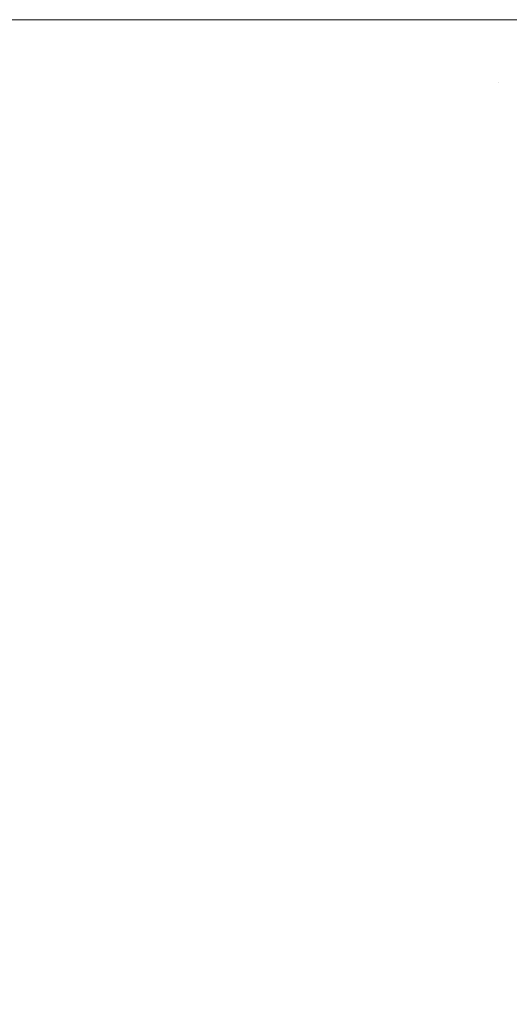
# Model space of a CAD drawing. Header units: centimetres. Extents: x -26 to 27.3, y -21.7 to -19.9.
# Tile 177 of 202: x 27.2511 to 27.2716, y -21.601 to -21.5599. Entities that reach past the tile are written whole.
import ezdxf

# ---------------------------------------------------------------- set-up
doc = ezdxf.new("R2010")
doc.units = ezdxf.units.CM
doc.header["$LTSCALE"] = 2.54
doc.layers.add('Lucido design-1', color=7, linetype='Continuous')

# ---------------------------------------------------------------- blocks, each defined once
blk = doc.blocks.new('Gruppo-4-1')
at = {"color": 7, "linetype": 'Continuous', "lineweight": 9}
for points, invisible_edges in [([(27.254401, -21.559888, 329.796592), (27.254359, -21.561831, 329.796592), (27.250708, -21.561672, 329.794865), (27.250747, -21.559888, 329.794865)], 7), ([(27.254396, -21.559888, 330.57564), (27.251121, -21.559888, 330.577209), (27.251084, -21.561639, 330.577209), (27.254923, -21.561803, 330.575368)], 14), ([(27.257987, -21.559888, 329.798468), (27.257941, -21.561988, 329.798468), (27.254359, -21.561831, 329.796592), (27.254401, -21.559888, 329.796592)], 7), ([(27.254923, -21.561803, 330.575368), (27.254964, -21.559888, 330.575368), (27.254396, -21.559888, 330.57564)], 9), ([(27.25798, -21.559888, 330.573762), (27.254964, -21.559888, 330.575368), (27.254923, -21.561803, 330.575368), (27.258675, -21.561962, 330.573369)], 14), ([(27.261498, -21.559888, 329.800489), (27.261448, -21.562141, 329.800489), (27.257941, -21.561988, 329.798468), (27.257987, -21.559888, 329.798468)], 7), ([(27.258675, -21.561962, 330.573369), (27.258719, -21.559888, 330.573369), (27.25798, -21.559888, 330.573762)], 9), ([(27.261489, -21.559888, 330.571739), (27.258719, -21.559888, 330.573369), (27.258675, -21.561962, 330.573369), (27.262334, -21.562117, 330.571214)], 14), ([(27.264927, -21.559888, 329.802654), (27.264874, -21.56229, 329.802654), (27.261448, -21.562141, 329.800489), (27.261498, -21.559888, 329.800489)], 7), ([(27.262334, -21.562117, 330.571214), (27.262382, -21.559888, 330.571214), (27.261489, -21.559888, 330.571739)], 9), ([(27.264917, -21.559888, 330.569574), (27.262382, -21.559888, 330.571214), (27.262334, -21.562117, 330.571214), (27.265895, -21.562269, 330.568908)], 14), ([(27.268269, -21.559888, 329.804957), (27.268213, -21.562436, 329.804957), (27.264874, -21.56229, 329.802654), (27.264927, -21.559888, 329.802654)], 7), ([(27.265895, -21.562269, 330.568908), (27.265945, -21.559888, 330.568908), (27.264917, -21.559888, 330.569574)], 9), ([(27.268257, -21.559888, 330.567269), (27.265945, -21.559888, 330.568908), (27.265895, -21.562269, 330.568908), (27.26935, -21.562415, 330.566457)], 14), ([(27.271565, -21.559888, 329.807435), (27.271506, -21.56258, 329.807435), (27.268213, -21.562436, 329.804957), (27.268269, -21.559888, 329.804957)], 7), ([(27.26935, -21.562415, 330.566457), (27.269403, -21.559888, 330.566457), (27.268257, -21.559888, 330.567269)], 9), ([(27.269403, -21.559888, 330.566457), (27.26935, -21.562415, 330.566457), (27.271143, -21.562492, 330.565095), (27.271198, -21.559888, 330.565095)], 7), ([(27.271143, -21.562492, 330.565095), (27.274409, -21.56263, 330.562443), (27.274467, -21.559888, 330.562443), (27.271559, -21.559888, 330.564802)], 11), ([(27.271559, -21.559888, 330.564802), (27.271198, -21.559888, 330.565095), (27.271143, -21.562492, 330.565095)], 10), ([(27.274714, -21.559888, 329.810009), (27.274652, -21.562717, 329.810009), (27.271506, -21.56258, 329.807435), (27.271565, -21.559888, 329.807435)], 7), ([(27.254359, -21.561831, 329.796592), (27.254232, -21.563771, 329.796592), (27.250591, -21.563452, 329.794865), (27.250708, -21.561672, 329.794865)], 15), ([(27.251084, -21.561639, 330.577209), (27.250973, -21.563388, 330.577209), (27.254801, -21.563714, 330.575368), (27.254923, -21.561803, 330.575368)], 15), ([(27.257941, -21.561988, 329.798468), (27.257804, -21.564083, 329.798468), (27.254232, -21.563771, 329.796592), (27.254359, -21.561831, 329.796592)], 15), ([(27.254923, -21.561803, 330.575368), (27.254801, -21.563714, 330.575368), (27.258543, -21.564032, 330.573369), (27.258675, -21.561962, 330.573369)], 15), ([(27.261448, -21.562141, 329.800489), (27.261301, -21.564389, 329.800489), (27.257804, -21.564083, 329.798468), (27.257941, -21.561988, 329.798468)], 15), ([(27.258675, -21.561962, 330.573369), (27.258543, -21.564032, 330.573369), (27.262192, -21.564343, 330.571214), (27.262334, -21.562117, 330.571214)], 15), ([(27.264874, -21.56229, 329.802654), (27.264717, -21.564688, 329.802654), (27.261301, -21.564389, 329.800489), (27.261448, -21.562141, 329.800489)], 15), ([(27.262334, -21.562117, 330.571214), (27.262192, -21.564343, 330.571214), (27.265743, -21.564645, 330.568908), (27.265895, -21.562269, 330.568908)], 15), ([(27.268213, -21.562436, 329.804957), (27.268046, -21.564979, 329.804957), (27.264717, -21.564688, 329.802654), (27.264874, -21.56229, 329.802654)], 15), ([(27.265895, -21.562269, 330.568908), (27.265743, -21.564645, 330.568908), (27.269189, -21.564938, 330.566457), (27.26935, -21.562415, 330.566457)], 15), ([(27.271506, -21.56258, 329.807435), (27.27133, -21.565267, 329.807435), (27.268046, -21.564979, 329.804957), (27.268213, -21.562436, 329.804957)], 15), ([(27.26935, -21.562415, 330.566457), (27.269189, -21.564938, 330.566457), (27.270977, -21.56509, 330.565095), (27.271143, -21.562492, 330.565095)], 15), ([(27.271143, -21.562492, 330.565095), (27.270977, -21.56509, 330.565095), (27.274235, -21.565368, 330.562443), (27.274409, -21.56263, 330.562443)], 15), ([(27.274652, -21.562717, 329.810009), (27.274467, -21.565541, 329.810009), (27.27133, -21.565267, 329.807435), (27.271506, -21.56258, 329.807435)], 15), ([(27.254232, -21.563771, 329.796592), (27.25402, -21.565703, 329.796592), (27.250397, -21.565226, 329.794865), (27.250591, -21.563452, 329.794865)], 15), ([(27.250973, -21.563388, 330.577209), (27.250787, -21.56513, 330.577209), (27.254598, -21.565618, 330.575368), (27.254801, -21.563714, 330.575368)], 15), ([(27.257804, -21.564083, 329.798468), (27.257575, -21.566171, 329.798468), (27.25402, -21.565703, 329.796592), (27.254232, -21.563771, 329.796592)], 15), ([(27.254801, -21.563714, 330.575368), (27.254598, -21.565618, 330.575368), (27.258323, -21.566095, 330.573369), (27.258543, -21.564032, 330.573369)], 15), ([(27.261301, -21.564389, 329.800489), (27.261056, -21.566629, 329.800489), (27.257575, -21.566171, 329.798468), (27.257804, -21.564083, 329.798468)], 15), ([(27.258543, -21.564032, 330.573369), (27.258323, -21.566095, 330.573369), (27.261956, -21.56656, 330.571214), (27.262192, -21.564343, 330.571214)], 15), ([(27.262192, -21.564343, 330.571214), (27.261956, -21.56656, 330.571214), (27.265491, -21.567013, 330.568908), (27.265743, -21.564645, 330.568908)], 15), ([(27.264717, -21.564688, 329.802654), (27.264456, -21.567077, 329.802654), (27.261056, -21.566629, 329.800489), (27.261301, -21.564389, 329.800489)], 15), ([(27.268046, -21.564979, 329.804957), (27.267769, -21.567513, 329.804957), (27.264456, -21.567077, 329.802654), (27.264717, -21.564688, 329.802654)], 15), ([(27.265743, -21.564645, 330.568908), (27.265491, -21.567013, 330.568908), (27.268921, -21.567452, 330.566457), (27.269189, -21.564938, 330.566457)], 15), ([(27.250787, -21.56513, 330.577209), (27.250528, -21.566862, 330.577209), (27.254315, -21.567512, 330.575368), (27.254598, -21.565618, 330.575368)], 15), ([(27.27133, -21.565267, 329.807435), (27.271037, -21.567943, 329.807435), (27.267769, -21.567513, 329.804957), (27.268046, -21.564979, 329.804957)], 15), ([(27.269189, -21.564938, 330.566457), (27.268921, -21.567452, 330.566457), (27.270701, -21.56768, 330.565095), (27.270977, -21.56509, 330.565095)], 15), ([(27.270977, -21.56509, 330.565095), (27.270701, -21.56768, 330.565095), (27.273944, -21.568095, 330.562443), (27.274235, -21.565368, 330.562443)], 15), ([(27.25402, -21.565703, 329.796592), (27.253725, -21.567624, 329.796592), (27.250126, -21.566989, 329.794865), (27.250397, -21.565226, 329.794865)], 15), ([(27.274467, -21.565541, 329.810009), (27.274159, -21.568354, 329.810009), (27.271037, -21.567943, 329.807435), (27.27133, -21.565267, 329.807435)], 15), ([(27.257575, -21.566171, 329.798468), (27.257256, -21.568246, 329.798468), (27.253725, -21.567624, 329.796592), (27.25402, -21.565703, 329.796592)], 15), ([(27.254598, -21.565618, 330.575368), (27.254315, -21.567512, 330.575368), (27.258016, -21.568146, 330.573369), (27.258323, -21.566095, 330.573369)], 15), ([(27.261056, -21.566629, 329.800489), (27.260713, -21.568856, 329.800489), (27.257256, -21.568246, 329.798468), (27.257575, -21.566171, 329.798468)], 15), ([(27.258323, -21.566095, 330.573369), (27.258016, -21.568146, 330.573369), (27.261626, -21.568765, 330.571214), (27.261956, -21.56656, 330.571214)], 15), ([(27.264456, -21.567077, 329.802654), (27.26409, -21.569451, 329.802654), (27.260713, -21.568856, 329.800489), (27.261056, -21.566629, 329.800489)], 15), ([(27.261956, -21.56656, 330.571214), (27.261626, -21.568765, 330.571214), (27.265138, -21.569368, 330.568908), (27.265491, -21.567013, 330.568908)], 15), ([(27.253725, -21.567624, 329.796592), (27.253345, -21.56953, 329.796592), (27.249777, -21.568739, 329.794865), (27.250126, -21.566989, 329.794865)], 15), ([(27.250528, -21.566862, 330.577209), (27.250195, -21.568582, 330.577209), (27.253951, -21.569392, 330.575368), (27.254315, -21.567512, 330.575368)], 15), ([(27.267769, -21.567513, 329.804957), (27.267381, -21.570032, 329.804957), (27.26409, -21.569451, 329.802654), (27.264456, -21.567077, 329.802654)], 15), ([(27.265491, -21.567013, 330.568908), (27.265138, -21.569368, 330.568908), (27.268547, -21.569952, 330.566457), (27.268921, -21.567452, 330.566457)], 15), ([(27.257256, -21.568246, 329.798468), (27.256846, -21.570306, 329.798468), (27.253345, -21.56953, 329.796592), (27.253725, -21.567624, 329.796592)], 15), ([(27.254315, -21.567512, 330.575368), (27.253951, -21.569392, 330.575368), (27.257622, -21.570183, 330.573369), (27.258016, -21.568146, 330.573369)], 15), ([(27.271037, -21.567943, 329.807435), (27.270627, -21.570604, 329.807435), (27.267381, -21.570032, 329.804957), (27.267769, -21.567513, 329.804957)], 15), ([(27.268921, -21.567452, 330.566457), (27.268547, -21.569952, 330.566457), (27.270316, -21.570255, 330.565095), (27.270701, -21.56768, 330.565095)], 15), ([(27.270701, -21.56768, 330.565095), (27.270316, -21.570255, 330.565095), (27.273538, -21.570808, 330.562443), (27.273944, -21.568095, 330.562443)], 15), ([(27.274159, -21.568354, 329.810009), (27.273729, -21.571151, 329.810009), (27.270627, -21.570604, 329.807435), (27.271037, -21.567943, 329.807435)], 15), ([(27.260713, -21.568856, 329.800489), (27.260273, -21.571066, 329.800489), (27.256846, -21.570306, 329.798468), (27.257256, -21.568246, 329.798468)], 15), ([(27.258016, -21.568146, 330.573369), (27.257622, -21.570183, 330.573369), (27.261203, -21.570955, 330.571214), (27.261626, -21.568765, 330.571214)], 15), ([(27.253345, -21.56953, 329.796592), (27.252883, -21.571418, 329.796592), (27.249353, -21.570472, 329.794865), (27.249777, -21.568739, 329.794865)], 15), ([(27.250195, -21.568582, 330.577209), (27.24979, -21.570287, 330.577209), (27.253508, -21.571255, 330.575368), (27.253951, -21.569392, 330.575368)], 15), ([(27.26409, -21.569451, 329.802654), (27.263621, -21.571808, 329.802654), (27.260273, -21.571066, 329.800489), (27.260713, -21.568856, 329.800489)], 15), ([(27.261626, -21.568765, 330.571214), (27.261203, -21.570955, 330.571214), (27.264686, -21.571705, 330.568908), (27.265138, -21.569368, 330.568908)], 15), ([(27.256846, -21.570306, 329.798468), (27.256347, -21.572346, 329.798468), (27.252883, -21.571418, 329.796592), (27.253345, -21.56953, 329.796592)], 15), ([(27.253951, -21.569392, 330.575368), (27.253508, -21.571255, 330.575368), (27.257142, -21.572201, 330.573369), (27.257622, -21.570183, 330.573369)], 15), ([(27.267381, -21.570032, 329.804957), (27.266884, -21.572531, 329.804957), (27.263621, -21.571808, 329.802654), (27.26409, -21.569451, 329.802654)], 15), ([(27.265138, -21.569368, 330.568908), (27.264686, -21.571705, 330.568908), (27.268067, -21.572434, 330.566457), (27.268547, -21.569952, 330.566457)], 15), ([(27.270627, -21.570604, 329.807435), (27.270102, -21.573245, 329.807435), (27.266884, -21.572531, 329.804957), (27.267381, -21.570032, 329.804957)], 15), ([(27.268547, -21.569952, 330.566457), (27.268067, -21.572434, 330.566457), (27.269821, -21.572812, 330.565095), (27.270316, -21.570255, 330.565095)], 15), ([(27.252883, -21.571418, 329.796592), (27.25234, -21.573284, 329.796592), (27.248854, -21.572185, 329.794865), (27.249353, -21.570472, 329.794865)], 15), ([(27.24979, -21.570287, 330.577209), (27.249312, -21.571972, 330.577209), (27.252986, -21.573097, 330.575368), (27.253508, -21.571255, 330.575368)], 15), ([(27.260273, -21.571066, 329.800489), (27.259738, -21.573255, 329.800489), (27.256347, -21.572346, 329.798468), (27.256846, -21.570306, 329.798468)], 15), ([(27.257622, -21.570183, 330.573369), (27.257142, -21.572201, 330.573369), (27.260687, -21.573124, 330.571214), (27.261203, -21.570955, 330.571214)], 15), ([(27.270316, -21.570255, 330.565095), (27.269821, -21.572812, 330.565095), (27.273017, -21.573501, 330.562443), (27.273538, -21.570808, 330.562443)], 15), ([(27.261203, -21.570955, 330.571214), (27.260687, -21.573124, 330.571214), (27.264135, -21.574022, 330.568908), (27.264686, -21.571705, 330.568908)], 15), ([(27.273729, -21.571151, 329.810009), (27.273176, -21.573926, 329.810009), (27.270102, -21.573245, 329.807435), (27.270627, -21.570604, 329.807435)], 15), ([(27.253508, -21.571255, 330.575368), (27.252986, -21.573097, 330.575368), (27.256577, -21.574197, 330.573369), (27.257142, -21.572201, 330.573369)], 15), ([(27.263621, -21.571808, 329.802654), (27.26305, -21.574142, 329.802654), (27.259738, -21.573255, 329.800489), (27.260273, -21.571066, 329.800489)], 15), ([(27.256347, -21.572346, 329.798468), (27.255759, -21.574362, 329.798468), (27.25234, -21.573284, 329.796592), (27.252883, -21.571418, 329.796592)], 15), ([(27.264686, -21.571705, 330.568908), (27.264135, -21.574022, 330.568908), (27.267482, -21.574893, 330.566457), (27.268067, -21.572434, 330.566457)], 15), ([(27.25234, -21.573284, 329.796592), (27.251715, -21.575124, 329.796592), (27.248281, -21.573875, 329.794865), (27.248854, -21.572185, 329.794865)], 15), ([(27.249312, -21.571972, 330.577209), (27.248764, -21.573636, 330.577209), (27.252387, -21.574916, 330.575368), (27.252986, -21.573097, 330.575368)], 15), ([(27.266884, -21.572531, 329.804957), (27.266278, -21.575007, 329.804957), (27.26305, -21.574142, 329.802654), (27.263621, -21.571808, 329.802654)], 15), ([(27.259738, -21.573255, 329.800489), (27.259107, -21.575418, 329.800489), (27.255759, -21.574362, 329.798468), (27.256347, -21.572346, 329.798468)], 15), ([(27.257142, -21.572201, 330.573369), (27.256577, -21.574197, 330.573369), (27.260079, -21.57527, 330.571214), (27.260687, -21.573124, 330.571214)], 15), ([(27.270102, -21.573245, 329.807435), (27.269462, -21.57586, 329.807435), (27.266278, -21.575007, 329.804957), (27.266884, -21.572531, 329.804957)], 15), ([(27.268067, -21.572434, 330.566457), (27.267482, -21.574893, 330.566457), (27.269219, -21.575346, 330.565095), (27.269821, -21.572812, 330.565095)], 15), ([(27.269821, -21.572812, 330.565095), (27.269219, -21.575346, 330.565095), (27.272382, -21.576169, 330.562443), (27.273017, -21.573501, 330.562443)], 15), ([(27.255759, -21.574362, 329.798468), (27.255084, -21.576351, 329.798468), (27.251715, -21.575124, 329.796592), (27.25234, -21.573284, 329.796592)], 15), ([(27.252986, -21.573097, 330.575368), (27.252387, -21.574916, 330.575368), (27.255928, -21.576167, 330.573369), (27.256577, -21.574197, 330.573369)], 15), ([(27.26305, -21.574142, 329.802654), (27.262378, -21.576449, 329.802654), (27.259107, -21.575418, 329.800489), (27.259738, -21.573255, 329.800489)], 15), ([(27.260687, -21.573124, 330.571214), (27.260079, -21.57527, 330.571214), (27.263486, -21.576313, 330.568908), (27.264135, -21.574022, 330.568908)], 15), ([(27.273176, -21.573926, 329.810009), (27.272504, -21.576675, 329.810009), (27.269462, -21.57586, 329.807435), (27.270102, -21.573245, 329.807435)], 15), ([(27.248764, -21.573636, 330.577209), (27.248145, -21.575275, 330.577209), (27.251711, -21.576708, 330.575368), (27.252387, -21.574916, 330.575368)], 15), ([(27.251715, -21.575124, 329.796592), (27.25101, -21.576936, 329.796592), (27.247634, -21.575537, 329.794865), (27.248281, -21.573875, 329.794865)], 15), ([(27.256577, -21.574197, 330.573369), (27.255928, -21.576167, 330.573369), (27.259381, -21.577387, 330.571214), (27.260079, -21.57527, 330.571214)], 15), ([(27.266278, -21.575007, 329.804957), (27.265565, -21.577454, 329.804957), (27.262378, -21.576449, 329.802654), (27.26305, -21.574142, 329.802654)], 15), ([(27.264135, -21.574022, 330.568908), (27.263486, -21.576313, 330.568908), (27.266793, -21.577326, 330.566457), (27.267482, -21.574893, 330.566457)], 15), ([(27.259107, -21.575418, 329.800489), (27.258383, -21.577551, 329.800489), (27.255084, -21.576351, 329.798468), (27.255759, -21.574362, 329.798468)], 15), ([(27.252387, -21.574916, 330.575368), (27.251711, -21.576708, 330.575368), (27.255195, -21.578108, 330.573369), (27.255928, -21.576167, 330.573369)], 15), ([(27.269462, -21.57586, 329.807435), (27.268709, -21.578445, 329.807435), (27.265565, -21.577454, 329.804957), (27.266278, -21.575007, 329.804957)], 15), ([(27.267482, -21.574893, 330.566457), (27.266793, -21.577326, 330.566457), (27.268509, -21.577851, 330.565095), (27.269219, -21.575346, 330.565095)], 15), ([(27.248145, -21.575275, 330.577209), (27.247458, -21.576886, 330.577209), (27.250959, -21.578469, 330.575368), (27.251711, -21.576708, 330.575368)], 15), ([(27.255084, -21.576351, 329.798468), (27.254323, -21.578308, 329.798468), (27.25101, -21.576936, 329.796592), (27.251715, -21.575124, 329.796592)], 15), ([(27.262378, -21.576449, 329.802654), (27.261605, -21.578724, 329.802654), (27.258383, -21.577551, 329.800489), (27.259107, -21.575418, 329.800489)], 15), ([(27.260079, -21.57527, 330.571214), (27.259381, -21.577387, 330.571214), (27.262741, -21.578574, 330.568908), (27.263486, -21.576313, 330.568908)], 15), ([(27.269219, -21.575346, 330.565095), (27.268509, -21.577851, 330.565095), (27.271635, -21.578809, 330.562443), (27.272382, -21.576169, 330.562443)], 15), ([(27.272504, -21.576675, 329.810009), (27.271712, -21.579392, 329.810009), (27.268709, -21.578445, 329.807435), (27.269462, -21.57586, 329.807435)], 15), ([(27.255928, -21.576167, 330.573369), (27.255195, -21.578108, 330.573369), (27.258594, -21.579474, 330.571214), (27.259381, -21.577387, 330.571214)], 15), ([(27.251711, -21.576708, 330.575368), (27.250959, -21.578469, 330.575368), (27.254381, -21.580016, 330.573369), (27.255195, -21.578108, 330.573369)], 15), ([(27.258383, -21.577551, 329.800489), (27.257566, -21.579651, 329.800489), (27.254323, -21.578308, 329.798468), (27.255084, -21.576351, 329.798468)], 15), ([(27.265565, -21.577454, 329.804957), (27.264746, -21.579867, 329.804957), (27.261605, -21.578724, 329.802654), (27.262378, -21.576449, 329.802654)], 15), ([(27.263486, -21.576313, 330.568908), (27.262741, -21.578574, 330.568908), (27.266002, -21.579727, 330.566457), (27.266793, -21.577326, 330.566457)], 15), ([(27.254323, -21.578308, 329.798468), (27.253477, -21.58023, 329.798468), (27.250228, -21.578715, 329.796592), (27.25101, -21.576936, 329.796592)], 15), ([(27.259381, -21.577387, 330.571214), (27.258594, -21.579474, 330.571214), (27.2619, -21.580802, 330.568908), (27.262741, -21.578574, 330.568908)], 15), ([(27.268709, -21.578445, 329.807435), (27.267843, -21.580995, 329.807435), (27.264746, -21.579867, 329.804957), (27.265565, -21.577454, 329.804957)], 15), ([(27.266793, -21.577326, 330.566457), (27.266002, -21.579727, 330.566457), (27.267694, -21.580325, 330.565095), (27.268509, -21.577851, 330.565095)], 15), ([(27.261605, -21.578724, 329.802654), (27.260735, -21.580964, 329.802654), (27.257566, -21.579651, 329.800489), (27.258383, -21.577551, 329.800489)], 15), ([(27.268509, -21.577851, 330.565095), (27.267694, -21.580325, 330.565095), (27.270776, -21.581414, 330.562443), (27.271635, -21.578809, 330.562443)], 15), ([(27.257566, -21.579651, 329.800489), (27.256659, -21.581714, 329.800489), (27.253477, -21.58023, 329.798468), (27.254323, -21.578308, 329.798468)], 15), ([(27.255195, -21.578108, 330.573369), (27.254381, -21.580016, 330.573369), (27.257719, -21.581525, 330.571214), (27.258594, -21.579474, 330.571214)], 15), ([(27.253477, -21.58023, 329.798468), (27.252548, -21.582114, 329.798468), (27.249368, -21.580458, 329.796592), (27.250228, -21.578715, 329.796592)], 15), ([(27.250959, -21.578469, 330.575368), (27.250133, -21.580197, 330.575368), (27.253487, -21.581888, 330.573369), (27.254381, -21.580016, 330.573369)], 15), ([(27.264746, -21.579867, 329.804957), (27.263822, -21.582243, 329.804957), (27.260735, -21.580964, 329.802654), (27.261605, -21.578724, 329.802654)], 15), ([(27.262741, -21.578574, 330.568908), (27.2619, -21.580802, 330.568908), (27.265109, -21.582092, 330.566457), (27.266002, -21.579727, 330.566457)], 15), ([(27.271712, -21.579392, 329.810009), (27.270802, -21.582072, 329.810009), (27.267843, -21.580995, 329.807435), (27.268709, -21.578445, 329.807435)], 15), ([(27.271635, -21.578809, 330.562443), (27.270776, -21.581414, 330.562443), (27.273763, -21.582469, 330.559644), (27.274664, -21.579736, 330.559644)], 15), ([(27.258594, -21.579474, 330.571214), (27.257719, -21.581525, 330.571214), (27.260966, -21.582992, 330.568908), (27.2619, -21.580802, 330.568908)], 15), ([(27.274616, -21.580308, 329.812713), (27.273663, -21.583113, 329.812713), (27.270802, -21.582072, 329.810009), (27.271712, -21.579392, 329.810009)], 15), ([(27.260735, -21.580964, 329.802654), (27.259767, -21.583163, 329.802654), (27.256659, -21.581714, 329.800489), (27.257566, -21.579651, 329.800489)], 15), ([(27.267843, -21.580995, 329.807435), (27.266867, -21.583504, 329.807435), (27.263822, -21.582243, 329.804957), (27.264746, -21.579867, 329.804957)], 15), ([(27.266002, -21.579727, 330.566457), (27.265109, -21.582092, 330.566457), (27.266775, -21.582761, 330.565095), (27.267694, -21.580325, 330.565095)], 15), ([(27.250133, -21.580197, 330.575368), (27.249235, -21.581888, 330.575368), (27.252514, -21.58372, 330.573369), (27.253487, -21.581888, 330.573369)], 15), ([(27.256659, -21.581714, 329.800489), (27.255662, -21.583735, 329.800489), (27.252548, -21.582114, 329.798468), (27.253477, -21.58023, 329.798468)], 15), ([(27.254381, -21.580016, 330.573369), (27.253487, -21.581888, 330.573369), (27.256757, -21.583537, 330.571214), (27.257719, -21.581525, 330.571214)], 15), ([(27.267694, -21.580325, 330.565095), (27.266775, -21.582761, 330.565095), (27.269808, -21.58398, 330.562443), (27.270776, -21.581414, 330.562443)], 15), ([(27.252548, -21.582114, 329.798468), (27.251538, -21.583955, 329.798468), (27.248433, -21.582162, 329.796592), (27.249368, -21.580458, 329.796592)], 15), ([(27.2619, -21.580802, 330.568908), (27.260966, -21.582992, 330.568908), (27.264117, -21.584417, 330.566457), (27.265109, -21.582092, 330.566457)], 15), ([(27.263822, -21.582243, 329.804957), (27.262795, -21.584575, 329.804957), (27.259767, -21.583163, 329.802654), (27.260735, -21.580964, 329.802654)], 15), ([(27.270802, -21.582072, 329.810009), (27.269777, -21.584709, 329.810009), (27.266867, -21.583504, 329.807435), (27.267843, -21.580995, 329.807435)], 15), ([(27.257719, -21.581525, 330.571214), (27.256757, -21.583537, 330.571214), (27.259939, -21.585141, 330.568908), (27.260966, -21.582992, 330.568908)], 15), ([(27.270776, -21.581414, 330.562443), (27.269808, -21.58398, 330.562443), (27.272747, -21.585161, 330.559644), (27.273763, -21.582469, 330.559644)], 15), ([(27.249235, -21.581888, 330.575368), (27.248266, -21.58354, 330.575368), (27.251464, -21.585509, 330.573369), (27.252514, -21.58372, 330.573369)], 15), ([(27.253487, -21.581888, 330.573369), (27.252514, -21.58372, 330.573369), (27.255711, -21.585506, 330.571214), (27.256757, -21.583537, 330.571214)], 15), ([(27.259767, -21.583163, 329.802654), (27.258704, -21.585318, 329.802654), (27.255662, -21.583735, 329.800489), (27.256659, -21.581714, 329.800489)], 15), ([(27.251538, -21.583955, 329.798468), (27.250449, -21.58575, 329.798468), (27.247425, -21.583824, 329.796592), (27.248433, -21.582162, 329.796592)], 15), ([(27.255662, -21.583735, 329.800489), (27.254578, -21.58571, 329.800489), (27.251538, -21.583955, 329.798468), (27.252548, -21.582114, 329.798468)], 15), ([(27.266867, -21.583504, 329.807435), (27.265783, -21.585969, 329.807435), (27.262795, -21.584575, 329.804957), (27.263822, -21.582243, 329.804957)], 15), ([(27.265109, -21.582092, 330.566457), (27.264117, -21.584417, 330.566457), (27.265752, -21.585156, 330.565095), (27.266775, -21.582761, 330.565095)], 15), ([(27.273663, -21.583113, 329.812713), (27.272589, -21.585874, 329.812713), (27.269777, -21.584709, 329.810009), (27.270802, -21.582072, 329.810009)], 15), ([(27.266775, -21.582761, 330.565095), (27.265752, -21.585156, 330.565095), (27.268731, -21.586503, 330.562443), (27.269808, -21.58398, 330.562443)], 15), ([(27.262795, -21.584575, 329.804957), (27.261668, -21.586861, 329.804957), (27.258704, -21.585318, 329.802654), (27.259767, -21.583163, 329.802654)], 15), ([(27.260966, -21.582992, 330.568908), (27.259939, -21.585141, 330.568908), (27.263027, -21.586698, 330.566457), (27.264117, -21.584417, 330.566457)], 15), ([(27.248266, -21.58354, 330.575368), (27.247228, -21.585149, 330.575368), (27.250339, -21.587252, 330.573369), (27.251464, -21.585509, 330.573369)], 15), ([(27.256757, -21.583537, 330.571214), (27.255711, -21.585506, 330.571214), (27.258822, -21.587244, 330.568908), (27.259939, -21.585141, 330.568908)], 15), ([(27.269777, -21.584709, 329.810009), (27.268637, -21.587299, 329.810009), (27.265783, -21.585969, 329.807435), (27.266867, -21.583504, 329.807435)], 15), ([(27.254578, -21.58571, 329.800489), (27.25341, -21.587637, 329.800489), (27.250449, -21.58575, 329.798468), (27.251538, -21.583955, 329.798468)], 15), ([(27.252514, -21.58372, 330.573369), (27.251464, -21.585509, 330.573369), (27.254583, -21.587429, 330.571214), (27.255711, -21.585506, 330.571214)], 15), ([(27.258704, -21.585318, 329.802654), (27.257548, -21.587425, 329.802654), (27.254578, -21.58571, 329.800489), (27.255662, -21.583735, 329.800489)], 15), ([(27.269808, -21.58398, 330.562443), (27.268731, -21.586503, 330.562443), (27.271618, -21.587807, 330.559644), (27.272747, -21.585161, 330.559644)], 15), ([(27.264117, -21.584417, 330.566457), (27.263027, -21.586698, 330.566457), (27.26463, -21.587506, 330.565095), (27.265752, -21.585156, 330.565095)], 15), ([(27.265783, -21.585969, 329.807435), (27.264592, -21.588383, 329.807435), (27.261668, -21.586861, 329.804957), (27.262795, -21.584575, 329.804957)], 15), ([(27.272589, -21.585874, 329.812713), (27.271396, -21.588586, 329.812713), (27.268637, -21.587299, 329.810009), (27.269777, -21.584709, 329.810009)], 15), ([(27.261668, -21.586861, 329.804957), (27.260442, -21.589096, 329.804957), (27.257548, -21.587425, 329.802654), (27.258704, -21.585318, 329.802654)], 15), ([(27.259939, -21.585141, 330.568908), (27.258822, -21.587244, 330.568908), (27.261841, -21.58893, 330.566457), (27.263027, -21.586698, 330.566457)], 15), ([(27.265752, -21.585156, 330.565095), (27.26463, -21.587506, 330.565095), (27.267549, -21.588978, 330.562443), (27.268731, -21.586503, 330.562443)], 15), ([(27.25341, -21.587637, 329.800489), (27.252158, -21.58951, 329.800489), (27.249282, -21.587497, 329.798468), (27.250449, -21.58575, 329.798468)], 15), ([(27.251464, -21.585509, 330.573369), (27.250339, -21.587252, 330.573369), (27.253374, -21.589303, 330.571214), (27.254583, -21.587429, 330.571214)], 15), ([(27.257548, -21.587425, 329.802654), (27.256302, -21.589479, 329.802654), (27.25341, -21.587637, 329.800489), (27.254578, -21.58571, 329.800489)], 15), ([(27.255711, -21.585506, 330.571214), (27.254583, -21.587429, 330.571214), (27.257617, -21.589297, 330.568908), (27.258822, -21.587244, 330.568908)], 15), ([(27.268637, -21.587299, 329.810009), (27.267385, -21.589837, 329.810009), (27.264592, -21.588383, 329.807435), (27.265783, -21.585969, 329.807435)], 15), ([(27.275301, -21.586997, 329.81554), (27.274056, -21.589826, 329.81554), (27.271396, -21.588586, 329.812713), (27.272589, -21.585874, 329.812713)], 15), ([(27.268731, -21.586503, 330.562443), (27.267549, -21.588978, 330.562443), (27.270377, -21.590404, 330.559644), (27.271618, -21.587807, 330.559644)], 15), ([(27.264592, -21.588383, 329.807435), (27.263297, -21.590744, 329.807435), (27.260442, -21.589096, 329.804957), (27.261668, -21.586861, 329.804957)], 15), ([(27.263027, -21.586698, 330.566457), (27.261841, -21.58893, 330.566457), (27.263408, -21.589806, 330.565095), (27.26463, -21.587506, 330.565095)], 15), ([(27.250339, -21.587252, 330.573369), (27.249141, -21.588945, 330.573369), (27.252086, -21.591123, 330.571214), (27.253374, -21.589303, 330.571214)], 15), ([(27.258822, -21.587244, 330.568908), (27.257617, -21.589297, 330.568908), (27.260562, -21.591111, 330.566457), (27.261841, -21.58893, 330.566457)], 15), ([(27.271396, -21.588586, 329.812713), (27.270086, -21.591243, 329.812713), (27.267385, -21.589837, 329.810009), (27.268637, -21.587299, 329.810009)], 15), ([(27.252158, -21.58951, 329.800489), (27.250825, -21.591327, 329.800489), (27.24804, -21.58919, 329.798468), (27.249282, -21.587497, 329.798468)], 15), ([(27.256302, -21.589479, 329.802654), (27.254967, -21.591477, 329.802654), (27.252158, -21.58951, 329.800489), (27.25341, -21.587637, 329.800489)], 15), ([(27.254583, -21.587429, 330.571214), (27.253374, -21.589303, 330.571214), (27.256326, -21.591298, 330.568908), (27.257617, -21.589297, 330.568908)], 15), ([(27.260442, -21.589096, 329.804957), (27.25912, -21.591275, 329.804957), (27.256302, -21.589479, 329.802654), (27.257548, -21.587425, 329.802654)], 15), ([(27.26463, -21.587506, 330.565095), (27.263408, -21.589806, 330.565095), (27.266262, -21.5914, 330.562443), (27.267549, -21.588978, 330.562443)], 15), ([(27.271618, -21.587807, 330.559644), (27.270377, -21.590404, 330.559644), (27.273094, -21.591774, 330.556718), (27.274391, -21.589061, 330.556718)], 15), ([(27.267385, -21.589837, 329.810009), (27.266024, -21.592318, 329.810009), (27.263297, -21.590744, 329.807435), (27.264592, -21.588383, 329.807435)], 15), ([(27.274056, -21.589826, 329.81554), (27.272689, -21.592598, 329.81554), (27.270086, -21.591243, 329.812713), (27.271396, -21.588586, 329.812713)], 15), ([(27.249141, -21.588945, 330.573369), (27.247873, -21.590587, 330.573369), (27.250722, -21.592888, 330.571214), (27.252086, -21.591123, 330.571214)], 15), ([(27.261841, -21.58893, 330.566457), (27.260562, -21.591111, 330.566457), (27.26209, -21.592052, 330.565095), (27.263408, -21.589806, 330.565095)], 15), ([(27.267549, -21.588978, 330.562443), (27.266262, -21.5914, 330.562443), (27.269027, -21.592945, 330.559644), (27.270377, -21.590404, 330.559644)], 15), ([(27.253374, -21.589303, 330.571214), (27.252086, -21.591123, 330.571214), (27.254951, -21.593242, 330.568908), (27.256326, -21.591298, 330.568908)], 15), ([(27.257617, -21.589297, 330.568908), (27.256326, -21.591298, 330.568908), (27.259191, -21.593235, 330.566457), (27.260562, -21.591111, 330.566457)], 15), ([(27.263297, -21.590744, 329.807435), (27.2619, -21.593046, 329.807435), (27.25912, -21.591275, 329.804957), (27.260442, -21.589096, 329.804957)], 15), ([(27.254967, -21.591477, 329.802654), (27.253546, -21.593415, 329.802654), (27.250825, -21.591327, 329.800489), (27.252158, -21.58951, 329.800489)], 15), ([(27.25912, -21.591275, 329.804957), (27.257704, -21.593394, 329.804957), (27.254967, -21.591477, 329.802654), (27.256302, -21.589479, 329.802654)], 15), ([(27.263408, -21.589806, 330.565095), (27.26209, -21.592052, 330.565095), (27.264874, -21.593766, 330.562443), (27.266262, -21.5914, 330.562443)], 15), ([(27.270086, -21.591243, 329.812713), (27.268661, -21.593841, 329.812713), (27.266024, -21.592318, 329.810009), (27.267385, -21.589837, 329.810009)], 15), ([(27.270377, -21.590404, 330.559644), (27.269027, -21.592945, 330.559644), (27.271684, -21.594429, 330.556718), (27.273094, -21.591774, 330.556718)], 15), ([(27.260562, -21.591111, 330.566457), (27.259191, -21.593235, 330.566457), (27.260678, -21.59424, 330.565095), (27.26209, -21.592052, 330.565095)], 15), ([(27.266024, -21.592318, 329.810009), (27.264556, -21.594738, 329.810009), (27.2619, -21.593046, 329.807435), (27.263297, -21.590744, 329.807435)], 15), ([(27.253546, -21.593415, 329.802654), (27.252042, -21.595289, 329.802654), (27.249415, -21.593084, 329.800489), (27.250825, -21.591327, 329.800489)], 15), ([(27.252086, -21.591123, 330.571214), (27.250722, -21.592888, 330.571214), (27.253495, -21.595126, 330.568908), (27.254951, -21.593242, 330.568908)], 15), ([(27.257704, -21.593394, 329.804957), (27.256197, -21.595449, 329.804957), (27.253546, -21.593415, 329.802654), (27.254967, -21.591477, 329.802654)], 15), ([(27.256326, -21.591298, 330.568908), (27.254951, -21.593242, 330.568908), (27.257731, -21.595299, 330.566457), (27.259191, -21.593235, 330.566457)], 15), ([(27.2619, -21.593046, 329.807435), (27.260404, -21.595285, 329.807435), (27.257704, -21.593394, 329.804957), (27.25912, -21.591275, 329.804957)], 15), ([(27.266262, -21.5914, 330.562443), (27.264874, -21.593766, 330.562443), (27.267571, -21.595426, 330.559644), (27.269027, -21.592945, 330.559644)], 15), ([(27.272689, -21.592598, 329.81554), (27.271202, -21.595308, 329.81554), (27.268661, -21.593841, 329.812713), (27.270086, -21.591243, 329.812713)], 15), ([(27.26209, -21.592052, 330.565095), (27.260678, -21.59424, 330.565095), (27.263387, -21.59607, 330.562443), (27.264874, -21.593766, 330.562443)], 15), ([(27.268661, -21.593841, 329.812713), (27.267124, -21.596374, 329.812713), (27.264556, -21.594738, 329.810009), (27.266024, -21.592318, 329.810009)], 15), ([(27.27519, -21.5939, 329.818488), (27.273644, -21.596718, 329.818488), (27.271202, -21.595308, 329.81554), (27.272689, -21.592598, 329.81554)], 15), ([(27.252042, -21.595289, 329.802654), (27.250458, -21.597095, 329.802654), (27.247929, -21.594779, 329.800489), (27.249415, -21.593084, 329.800489)], 15), ([(27.250722, -21.592888, 330.571214), (27.249285, -21.594592, 330.571214), (27.25196, -21.596947, 330.568908), (27.253495, -21.595126, 330.568908)], 15), ([(27.264556, -21.594738, 329.810009), (27.262984, -21.597091, 329.810009), (27.260404, -21.595285, 329.807435), (27.2619, -21.593046, 329.807435)], 15), ([(27.269027, -21.592945, 330.559644), (27.267571, -21.595426, 330.559644), (27.270163, -21.597022, 330.556718), (27.271684, -21.594429, 330.556718)], 15), ([(27.256197, -21.595449, 329.804957), (27.254602, -21.597437, 329.804957), (27.252042, -21.595289, 329.802654), (27.253546, -21.593415, 329.802654)], 15), ([(27.254951, -21.593242, 330.568908), (27.253495, -21.595126, 330.568908), (27.256185, -21.597299, 330.566457), (27.257731, -21.595299, 330.566457)], 15), ([(27.260404, -21.595285, 329.807435), (27.258812, -21.597456, 329.807435), (27.256197, -21.595449, 329.804957), (27.257704, -21.593394, 329.804957)], 15), ([(27.259191, -21.593235, 330.566457), (27.257731, -21.595299, 330.566457), (27.259174, -21.596366, 330.565095), (27.260678, -21.59424, 330.565095)], 15), ([(27.264874, -21.593766, 330.562443), (27.263387, -21.59607, 330.562443), (27.266011, -21.597844, 330.559644), (27.267571, -21.595426, 330.559644)], 15), ([(27.271202, -21.595308, 329.81554), (27.269599, -21.59795, 329.81554), (27.267124, -21.596374, 329.812713), (27.268661, -21.593841, 329.812713)], 15), ([(27.260678, -21.59424, 330.565095), (27.259174, -21.596366, 330.565095), (27.261803, -21.59831, 330.562443), (27.263387, -21.59607, 330.562443)], 15), ([(27.249285, -21.594592, 330.571214), (27.247776, -21.596235, 330.571214), (27.250349, -21.5987, 330.568908), (27.25196, -21.596947, 330.568908)], 15), ([(27.267124, -21.596374, 329.812713), (27.265478, -21.598837, 329.812713), (27.262984, -21.597091, 329.810009), (27.264556, -21.594738, 329.810009)], 15), ([(27.271684, -21.594429, 330.556718), (27.270163, -21.597022, 330.556718), (27.272644, -21.59855, 330.553668), (27.274228, -21.59585, 330.553668)], 15), ([(27.253495, -21.595126, 330.568908), (27.25196, -21.596947, 330.568908), (27.254556, -21.599231, 330.566457), (27.256185, -21.597299, 330.566457)], 15), ([(27.254602, -21.597437, 329.804957), (27.252921, -21.599353, 329.804957), (27.250458, -21.597095, 329.802654), (27.252042, -21.595289, 329.802654)], 15), ([(27.258812, -21.597456, 329.807435), (27.257127, -21.599556, 329.807435), (27.254602, -21.597437, 329.804957), (27.256197, -21.595449, 329.804957)], 15), ([(27.257731, -21.595299, 330.566457), (27.256185, -21.597299, 330.566457), (27.257582, -21.598426, 330.565095), (27.259174, -21.596366, 330.565095)], 15), ([(27.262984, -21.597091, 329.810009), (27.261311, -21.599373, 329.810009), (27.258812, -21.597456, 329.807435), (27.260404, -21.595285, 329.807435)], 15), ([(27.267571, -21.595426, 330.559644), (27.266011, -21.597844, 330.559644), (27.268532, -21.599548, 330.556718), (27.270163, -21.597022, 330.556718)], 15), ([(27.273644, -21.596718, 329.818488), (27.271977, -21.599465, 329.818488), (27.269599, -21.59795, 329.81554), (27.271202, -21.595308, 329.81554)], 15), ([(27.259174, -21.596366, 330.565095), (27.257582, -21.598426, 330.565095), (27.260125, -21.60048, 330.562443), (27.261803, -21.59831, 330.562443)], 15), ([(27.263387, -21.59607, 330.562443), (27.261803, -21.59831, 330.562443), (27.264349, -21.600193, 330.559644), (27.266011, -21.597844, 330.559644)], 15), ([(27.269599, -21.59795, 329.81554), (27.267882, -21.60052, 329.81554), (27.265478, -21.598837, 329.812713), (27.267124, -21.596374, 329.812713)], 15), ([(27.252921, -21.599353, 329.804957), (27.251159, -21.601194, 329.804957), (27.248796, -21.598831, 329.802654), (27.250458, -21.597095, 329.802654)], 15), ([(27.25196, -21.596947, 330.568908), (27.250349, -21.5987, 330.568908), (27.252846, -21.601093, 330.566457), (27.254556, -21.599231, 330.566457)], 15), ([(27.265478, -21.598837, 329.812713), (27.263726, -21.601226, 329.812713), (27.261311, -21.599373, 329.810009), (27.262984, -21.597091, 329.810009)], 15), ([(27.270163, -21.597022, 330.556718), (27.268532, -21.599548, 330.556718), (27.270946, -21.60118, 330.553668), (27.272644, -21.59855, 330.553668)], 15), ([(27.257127, -21.599556, 329.807435), (27.255352, -21.60158, 329.807435), (27.252921, -21.599353, 329.804957), (27.254602, -21.597437, 329.804957)], 15), ([(27.256185, -21.597299, 330.566457), (27.254556, -21.599231, 330.566457), (27.255903, -21.600417, 330.565095), (27.257582, -21.598426, 330.565095)], 15), ([(27.261311, -21.599373, 329.810009), (27.259539, -21.60158, 329.810009), (27.257127, -21.599556, 329.807435), (27.258812, -21.597456, 329.807435)], 15), ([(27.266011, -21.597844, 330.559644), (27.264349, -21.600193, 330.559644), (27.266796, -21.602003, 330.556718), (27.268532, -21.599548, 330.556718)], 15), ([(27.271977, -21.599465, 329.818488), (27.270192, -21.602138, 329.818488), (27.267882, -21.60052, 329.81554), (27.269599, -21.59795, 329.81554)], 15), ([(27.257582, -21.598426, 330.565095), (27.255903, -21.600417, 330.565095), (27.258357, -21.602577, 330.562443), (27.260125, -21.60048, 330.562443)], 15), ([(27.261803, -21.59831, 330.562443), (27.260125, -21.60048, 330.562443), (27.26259, -21.60247, 330.559644), (27.264349, -21.600193, 330.559644)], 15), ([(27.251159, -21.601194, 329.804957), (27.249318, -21.602956, 329.804957), (27.24706, -21.600493, 329.802654), (27.248796, -21.598831, 329.802654)], 15), ([(27.250349, -21.5987, 330.568908), (27.248665, -21.600384, 330.568908), (27.251058, -21.602881, 330.566457), (27.252846, -21.601093, 330.566457)], 15), ([(27.267882, -21.60052, 329.81554), (27.266054, -21.603013, 329.81554), (27.263726, -21.601226, 329.812713), (27.265478, -21.598837, 329.812713)], 15), ([(27.272644, -21.59855, 330.553668), (27.270946, -21.60118, 330.553668), (27.273249, -21.602737, 330.550502), (27.275011, -21.600007, 330.550502)], 15), ([(27.254556, -21.599231, 330.566457), (27.252846, -21.601093, 330.566457), (27.254142, -21.602335, 330.565095), (27.255903, -21.600417, 330.565095)], 15), ([(27.255352, -21.60158, 329.807435), (27.25349, -21.603525, 329.807435), (27.251159, -21.601194, 329.804957), (27.252921, -21.599353, 329.804957)], 15), ([(27.259539, -21.60158, 329.810009), (27.257673, -21.603707, 329.810009), (27.255352, -21.60158, 329.807435), (27.257127, -21.599556, 329.807435)], 15), ([(27.263726, -21.601226, 329.812713), (27.261872, -21.603537, 329.812713), (27.259539, -21.60158, 329.810009), (27.261311, -21.599373, 329.810009)], 15), ([(27.268532, -21.599548, 330.556718), (27.266796, -21.602003, 330.556718), (27.269139, -21.603736, 330.553668), (27.270946, -21.60118, 330.553668)], 15), ([(27.274254, -21.600916, 329.821552), (27.272403, -21.603686, 329.821552), (27.270192, -21.602138, 329.818488), (27.271977, -21.599465, 329.818488)], 15), ([(27.255903, -21.600417, 330.565095), (27.254142, -21.602335, 330.565095), (27.256502, -21.604597, 330.562443), (27.258357, -21.602577, 330.562443)], 15), ([(27.260125, -21.60048, 330.562443), (27.258357, -21.602577, 330.562443), (27.260735, -21.60467, 330.559644), (27.26259, -21.60247, 330.559644)], 15), ([(27.264349, -21.600193, 330.559644), (27.26259, -21.60247, 330.559644), (27.264957, -21.604382, 330.556718), (27.266796, -21.602003, 330.556718)], 15), ([(27.270192, -21.602138, 329.818488), (27.268291, -21.604729, 329.818488), (27.266054, -21.603013, 329.81554), (27.267882, -21.60052, 329.81554)], 15)]:
    blk.add_3dface(points, dxfattribs=dict(at, invisible_edges=invisible_edges))

msp = doc.modelspace()

# ---------------------------------------------------------------- block references
at = {"layer": 'Lucido design-1', "color": 7}
msp.add_blockref('Gruppo-4-1', (0, 0), dxfattribs=at)

doc.saveas('drawing.dxf')
